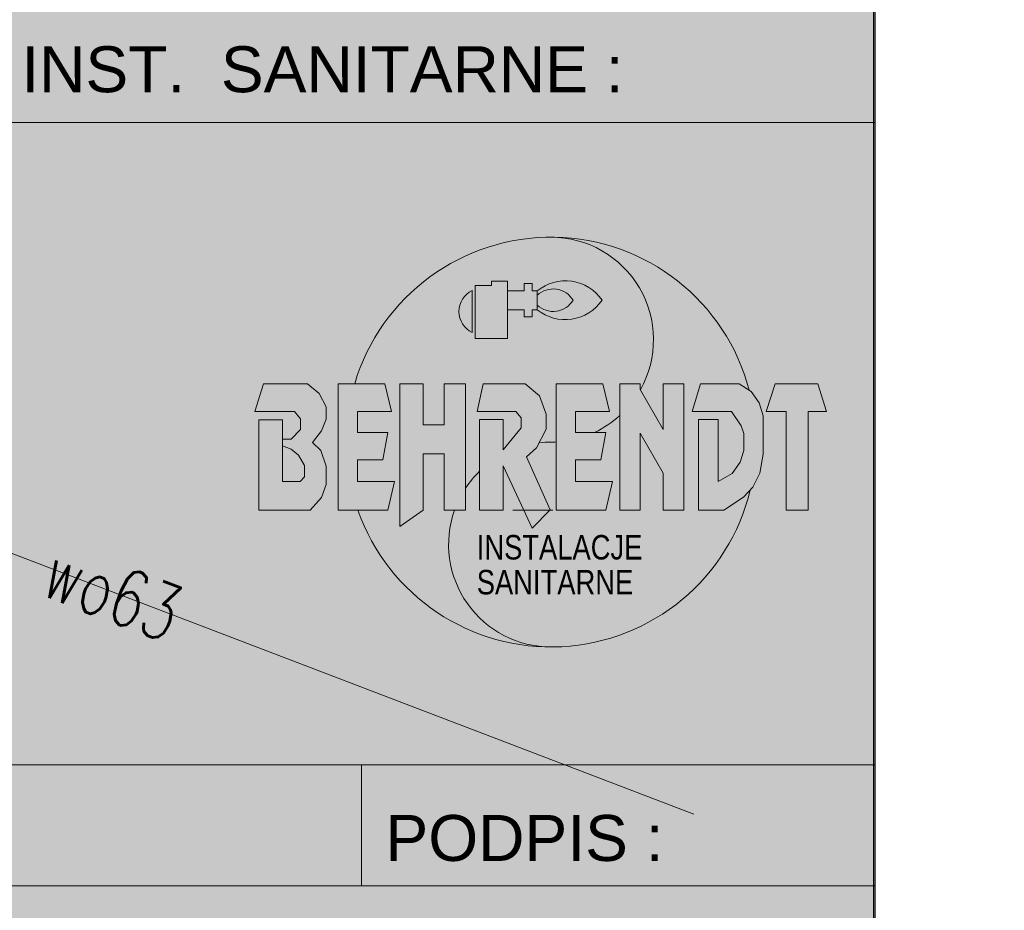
# Model space of a CAD drawing. Header units: metres. Extents: x 7454870 to 7460959, y 5886692 to 5887063.
# Tile 21 of 55: x 7457983 to 7457996, y 5886834 to 5886846. Entities that reach past the tile are written whole.
import ezdxf
from ezdxf import colors
from ezdxf.entities.mleader import LeaderData, LeaderLine
from ezdxf.enums import TextEntityAlignment as Align
from ezdxf.math import Vec2, Vec3

# ---------------------------------------------------------------- set-up
doc = ezdxf.new("R2010")
doc.units = ezdxf.units.M
doc.header["$MEASUREMENT"] = 0
doc.linetypes.add('3_SUWP', pattern=[0])
doc.layers.get('0').update_dxf_attribs({"color": 210, "linetype": 'CONTINUOUS', "lineweight": 100})
doc.layers.add('- kanalizacja deszczowa opis', color=111, linetype='CONTINUOUS')
doc.layers.add('^ ramka cienka', color=1, linetype='CONTINUOUS')
doc.layers.add('SUWP_E_T_0', color=5, linetype='CONTINUOUS', lineweight=0)
doc.layers.add('SUWP_L_0', color=5, linetype='3_SUWP', lineweight=18)
doc.styles.add('ARIAL', font='arial.ttf')
doc.styles.add('GENERATED_STYLE_3', font='arial.ttf')
doc.styles.get("Standard").update_dxf_attribs({"font": 'Simplex.SHX', "width": 0.75})

msp = doc.modelspace()

# ---------------------------------------------------------------- hatches: boundary and pattern name
at = {"lineweight": 5}
h = msp.add_hatch(color=8, dxfattribs=at)
h.dxf.hatch_style = 1
h.set_gradient(color1=(255, 255, 255), tint=1, name='CURVED')
h.paths.add_polyline_path([(7457965.926, 5886915.177), (7457994.726, 5886915.177), (7457994.726, 5886789.238), (7457965.926, 5886789.238)])

# ---------------------------------------------------------------- linework, layer by layer
at = {"color": 18, "linetype": 'Continuous', "lineweight": 13, "true_color": 0x000000}
for p, q in [((7457965.924, 5886844.692), (7457994.724, 5886844.692)), ((7457989.429, 5886842.538, 0), (7457989.429, 5886841.836, 0)), ((7457989.645, 5886842.538, 0), (7457989.429, 5886842.538, 0)), ((7457989.645, 5886842.593, 0), (7457989.645, 5886842.538, 0)), ((7457989.856, 5886842.593, 0), (7457989.645, 5886842.593, 0)), ((7457989.856, 5886842.593, 0), (7457989.856, 5886841.836, 0)), ((7457990.076, 5886842.561, 0), (7457990.181, 5886842.561, 0)), ((7457990.076, 5886842.561, 0), (7457990.076, 5886842.467, 0)), ((7457990.181, 5886842.561, 0), (7457990.181, 5886842.467, 0)), ((7457989.388, 5886842.47, 0), (7457989.388, 5886841.914, 0)), ((7457989.856, 5886842.467, 0), (7457990.076, 5886842.467, 0)), ((7457990.181, 5886842.467, 0), (7457990.249, 5886842.467, 0)), ((7457990.249, 5886842.216, 0), (7457990.249, 5886842.467, 0)), ((7457989.856, 5886842.216, 0), (7457990.076, 5886842.216, 0)), ((7457990.076, 5886842.216, 0), (7457990.076, 5886842.123, 0)), ((7457990.076, 5886842.123, 0), (7457990.181, 5886842.123, 0)), ((7457990.181, 5886842.216, 0), (7457990.249, 5886842.216, 0)), ((7457990.181, 5886842.216, 0), (7457990.181, 5886842.123, 0)), ((7457989.856, 5886841.836, 0), (7457989.429, 5886841.836, 0)), ((7457986.511, 5886840.868, 0), (7457986.624, 5886841.235, 0)), ((7457986.624, 5886841.235, 0), (7457987.209, 5886841.235, 0)), ((7457987.364, 5886841.109, 0), (7457987.209, 5886841.235, 0)), ((7457987.615, 5886841.235, 0), (7457987.615, 5886839.562, 0)), ((7457987.615, 5886841.235, 0), (7457988.232, 5886841.235, 0)), ((7457988.232, 5886841.235, 0), (7457988.321, 5886840.868, 0)), ((7457988.428, 5886841.235, 0), (7457988.737, 5886841.235, 0)), ((7457988.428, 5886841.235, 0), (7457988.428, 5886839.347, 0)), ((7457988.737, 5886841.235, 0), (7457988.737, 5886840.692, 0)), ((7457989.019, 5886841.235, 0), (7457989.299, 5886841.235, 0)), ((7457989.019, 5886841.235, 0), (7457989.019, 5886840.692, 0)), ((7457989.299, 5886841.235, 0), (7457989.299, 5886839.562, 0)), ((7457989.453, 5886840.868, 0), (7457989.533, 5886841.235, 0)), ((7457989.533, 5886841.235, 0), (7457990.089, 5886841.235, 0)), ((7457990.278, 5886841.077, 0), (7457990.089, 5886841.235, 0)), ((7457990.5, 5886841.235, 0), (7457990.5, 5886839.562, 0)), ((7457990.5, 5886841.235, 0), (7457991.116, 5886841.235, 0)), ((7457991.116, 5886841.235, 0), (7457991.206, 5886840.868, 0)), ((7457991.341, 5886839.562, 0), (7457991.341, 5886841.235, 0)), ((7457991.341, 5886841.235, 0), (7457991.613, 5886841.235, 0)), ((7457991.613, 5886841.16, 0), (7457991.613, 5886841.235, 0)), ((7457991.916, 5886841.235, 0), (7457991.916, 5886840.631, 0)), ((7457991.916, 5886841.235, 0), (7457992.188, 5886841.235, 0)), ((7457992.188, 5886841.235, 0), (7457992.188, 5886839.562, 0)), ((7457992.3, 5886840.868, 0), (7457992.411, 5886841.235, 0)), ((7457992.411, 5886841.235, 0), (7457992.924, 5886841.235, 0)), ((7457992.924, 5886841.235, 0), (7457993.083, 5886841.132, 0)), ((7457993.281, 5886840.868, 0), (7457993.397, 5886841.235, 0)), ((7457993.397, 5886841.235, 0), (7457993.963, 5886841.235, 0)), ((7457994.079, 5886840.868, 0), (7457993.963, 5886841.235, 0)), ((7457987.454, 5886840.932, 0), (7457987.364, 5886841.109, 0)), ((7457990.369, 5886840.835, 0), (7457990.278, 5886841.077, 0)), ((7457991.613, 5886841.16, 0), (7457991.916, 5886840.631, 0)), ((7457993.083, 5886841.132, 0), (7457993.186, 5886840.985, 0)), ((7457987.454, 5886840.769, 0), (7457987.454, 5886840.932, 0)), ((7457993.186, 5886840.985, 0), (7457993.241, 5886840.81, 0)), ((7457986.511, 5886840.868, 0), (7457987.034, 5886840.868, 0)), ((7457987.034, 5886840.868, 0), (7457987.116, 5886840.772, 0)), ((7457987.869, 5886840.593, 0), (7457987.869, 5886840.868, 0)), ((7457987.869, 5886840.868, 0), (7457988.321, 5886840.868, 0)), ((7457989.453, 5886840.868, 0), (7457989.965, 5886840.868, 0)), ((7457989.965, 5886840.868, 0), (7457990.037, 5886840.785, 0)), ((7457990.369, 5886840.835, 0), (7457990.369, 5886840.635, 0)), ((7457990.754, 5886840.593, 0), (7457990.754, 5886840.868, 0)), ((7457990.754, 5886840.868, 0), (7457991.206, 5886840.868, 0)), ((7457992.3, 5886840.868, 0), (7457992.821, 5886840.868, 0)), ((7457992.821, 5886840.868, 0), (7457992.948, 5886840.679, 0)), ((7457993.241, 5886840.81, 0), (7457993.241, 5886840.303, 0)), ((7457993.281, 5886840.868, 0), (7457993.544, 5886840.868, 0)), ((7457993.544, 5886839.562, 0), (7457993.544, 5886840.868, 0)), ((7457993.838, 5886839.562, 0), (7457993.838, 5886840.868, 0)), ((7457993.838, 5886840.868, 0), (7457994.079, 5886840.868, 0)), ((7457986.565, 5886840.759, 0), (7457986.876, 5886840.759, 0)), ((7457986.565, 5886839.562, 0), (7457986.565, 5886840.759, 0)), ((7457986.876, 5886839.944, 0), (7457986.876, 5886840.759, 0)), ((7457987.116, 5886840.772, 0), (7457987.116, 5886840.632, 0)), ((7457987.391, 5886840.613, 0), (7457987.454, 5886840.769, 0)), ((7457988.737, 5886840.692, 0), (7457989.019, 5886840.692, 0)), ((7457989.486, 5886840.764, 0), (7457989.796, 5886840.764, 0)), ((7457989.486, 5886839.562, 0), (7457989.486, 5886840.764, 0)), ((7457989.796, 5886840.362, 0), (7457989.796, 5886840.764, 0)), ((7457990.037, 5886840.785, 0), (7457990.037, 5886840.653, 0)), ((7457992.385, 5886840.764, 0), (7457992.645, 5886840.764, 0)), ((7457992.385, 5886840.764, 0), (7457992.385, 5886839.562, 0)), ((7457992.645, 5886839.944, 0), (7457992.645, 5886840.764, 0)), ((7457992.948, 5886840.679, 0), (7457992.983, 5886840.579, 0)), ((7457987.116, 5886840.632, 0), (7457986.99, 5886840.501, 0)), ((7457987.273, 5886840.458, 0), (7457987.391, 5886840.613, 0)), ((7457987.869, 5886840.593, 0), (7457988.272, 5886840.593, 0)), ((7457988.206, 5886840.227, 0), (7457988.272, 5886840.593, 0)), ((7457990.037, 5886840.653, 0), (7457989.796, 5886840.362, 0)), ((7457990.369, 5886840.635, 0), (7457990.241, 5886840.388, 0)), ((7457990.754, 5886840.593, 0), (7457991.156, 5886840.593, 0)), ((7457991.091, 5886840.227, 0), (7457991.156, 5886840.593, 0)), ((7457991.613, 5886840.582, 0), (7457991.916, 5886840.053, 0)), ((7457991.613, 5886839.562, 0), (7457991.613, 5886840.582, 0)), ((7457992.983, 5886840.579, 0), (7457992.983, 5886840.353, 0)), ((7457986.99, 5886840.501, 0), (7457986.876, 5886840.501, 0)), ((7457986.991, 5886840.372, 0), (7457986.876, 5886840.416, 0)), ((7457987.384, 5886840.352, 0), (7457987.273, 5886840.458, 0)), ((7457987.089, 5886840.29, 0), (7457986.991, 5886840.372, 0)), ((7457987.169, 5886840.153, 0), (7457987.089, 5886840.29, 0)), ((7457987.454, 5886840.147, 0), (7457987.384, 5886840.352, 0)), ((7457988.737, 5886840.31, 0), (7457988.737, 5886839.562, 0)), ((7457988.737, 5886840.31, 0), (7457989.019, 5886840.31, 0)), ((7457989.019, 5886840.31, 0), (7457989.019, 5886839.562, 0)), ((7457990.241, 5886840.388, 0), (7457990.106, 5886840.267, 0)), ((7457990.422, 5886839.569, 0), (7457990.106, 5886840.267, 0)), ((7457992.983, 5886840.353, 0), (7457992.937, 5886840.197, 0)), ((7457993.241, 5886840.303, 0), (7457993.196, 5886840.053, 0)), ((7457987.169, 5886840.006, 0), (7457987.169, 5886840.153, 0)), ((7457987.454, 5886839.903, 0), (7457987.454, 5886840.147, 0)), ((7457987.869, 5886839.944, 0), (7457987.869, 5886840.227, 0)), ((7457987.869, 5886840.227, 0), (7457988.206, 5886840.227, 0)), ((7457990.184, 5886839.323, 0), (7457989.796, 5886840.149, 0)), ((7457989.796, 5886839.562, 0), (7457989.796, 5886840.149, 0)), ((7457990.754, 5886839.944, 0), (7457990.754, 5886840.227, 0)), ((7457990.754, 5886840.227, 0), (7457991.091, 5886840.227, 0)), ((7457992.937, 5886840.197, 0), (7457992.829, 5886840.048, 0)), ((7457987.109, 5886839.944, 0), (7457987.169, 5886840.006, 0)), ((7457991.916, 5886840.053, 0), (7457991.916, 5886839.562, 0)), ((7457992.829, 5886840.048, 0), (7457992.645, 5886839.944, 0)), ((7457993.196, 5886840.053, 0), (7457993.103, 5886839.868, 0)), ((7457986.876, 5886839.944, 0), (7457987.109, 5886839.944, 0)), ((7457987.392, 5886839.732, 0), (7457987.454, 5886839.903, 0)), ((7457987.869, 5886839.944, 0), (7457988.361, 5886839.944, 0)), ((7457988.27, 5886839.562, 0), (7457988.361, 5886839.944, 0)), ((7457990.754, 5886839.944, 0), (7457991.245, 5886839.944, 0)), ((7457991.155, 5886839.562, 0), (7457991.245, 5886839.944, 0)), ((7457993.103, 5886839.868, 0), (7457992.981, 5886839.735, 0)), ((7457987.242, 5886839.562, 0), (7457987.392, 5886839.732, 0)), ((7457992.981, 5886839.735, 0), (7457992.721, 5886839.562, 0)), ((7457986.565, 5886839.562, 0), (7457987.242, 5886839.562, 0)), ((7457987.615, 5886839.562, 0), (7457988.27, 5886839.562, 0)), ((7457988.428, 5886839.347, 0), (7457988.737, 5886839.562, 0)), ((7457989.019, 5886839.562, 0), (7457989.299, 5886839.562, 0)), ((7457989.486, 5886839.562, 0), (7457989.796, 5886839.562, 0)), ((7457989.926, 5886839.562, 0), (7457990.455, 5886839.562, 0)), ((7457990.422, 5886839.569, 0), (7457990.184, 5886839.323, 0)), ((7457990.5, 5886839.562, 0), (7457991.155, 5886839.562, 0)), ((7457991.341, 5886839.562, 0), (7457991.613, 5886839.562, 0)), ((7457991.916, 5886839.562, 0), (7457992.188, 5886839.562, 0)), ((7457992.385, 5886839.562, 0), (7457992.721, 5886839.562, 0)), ((7457993.544, 5886839.562, 0), (7457993.838, 5886839.562, 0)), ((7457965.924, 5886836.192), (7457994.724, 5886836.192)), ((7457987.924, 5886836.192), (7457987.924, 5886834.592)), ((7457965.924, 5886834.592), (7457994.724, 5886834.592))]:
    msp.add_line(p, q, dxfattribs=at)
at = {"color": 18, "linetype": 'Continuous', "lineweight": 13, "true_color": 0x000000, "flags": 128}
msp.add_lwpolyline([(7457965.924, 5886914.562), (7457994.724, 5886914.562), (7457994.724, 5886791.584), (7457965.924, 5886791.584)], close=True, dxfattribs=at)
at = {"color": 18, "linetype": 'Continuous', "lineweight": 13, "true_color": 0x000000}
for centre, radius, start, end in [((7457990.432, 5886840.464, 0), 2.712, 14.6371, 163.4757), ((7457990.432, 5886841.82, 0), 1.356, 330.7366, 90), ((7457990.621, 5886842.011, 0), 0.588, 34.1689, 129.1598), ((7457990.461, 5886842.185, 0), 0.306, 30.8308, 133.5691), ((7457989.521, 5886842.192, 0), 0.308, 115.5936, 244.4064), ((7457990.461, 5886842.499, 0), 0.306, 226.4309, 329.1692), ((7457990.621, 5886842.672, 0), 0.588, 230.8402, 325.8311), ((7457990.432, 5886841.82, 0), 1.356, 295.1752, 312.1215), ((7457990.432, 5886839.108, 0), 1.356, 90, 96.5876), ((7457990.432, 5886841.82, 0), 1.356, 270, 272.8945), ((7457990.432, 5886839.108, 0), 1.356, 134.1931, 146.6539), ((7457990.432, 5886840.464, 0), 2.712, 199.4239, 346.5123), ((7457990.432, 5886839.108, 0), 1.356, 160.4341, 270)]:
    msp.add_arc(centre, radius, start, end, dxfattribs=at)
at = {"layer": '^ ramka cienka', "color": 215}
msp.add_line((7457994.704, 5886789.339), (7457994.704, 5886931.339), dxfattribs=at)
at = {"layer": 'SUWP_L_0', "linetype": '3_SUWP'}
msp.add_line((7457979.195, 5886840.557), (7457992.322, 5886835.538), dxfattribs=at)

# ---------------------------------------------------------------- texts
at = {"color": 18, "linetype": 'Continuous', "lineweight": 13, "true_color": 0x000000, "style": 'ARIAL', "width": 0.8}
for s, p in [('INSTALACJE', (7457989.448, 5886838.91, 0)), ('SANITARNE', (7457989.448, 5886838.448, 0))]:
    msp.add_text(s, height=0.324, dxfattribs=at).set_placement(p)
at = {"color": 18, "linetype": 'Continuous', "lineweight": 13, "true_color": 0x000000, "char_height": 0.608, "attachment_point": 4, "style": 'GENERATED_STYLE_3'}
for s, insert in [('\\A1;JEDNOSTKA PROJEKTOWA BRANŻOWA - INST.  SANITARNE :', (7457966.243, 5886845.394)), ('\\A1;{\\pql;\\fArial|b0|i0|c238|p38;PODPIS :}', (7457988.24, 5886835.22))]:
    msp.add_mtext(s, dxfattribs=dict(at, insert=insert))
at = {"layer": 'SUWP_E_T_0', "lineweight": 9, "width": 0.7}
msp.add_text('wo63', height=0.75, rotation=339.0773, dxfattribs=at).set_placement((7457983.777, 5886838.805), align=Align.MIDDLE_LEFT)

# ---------------------------------------------------------------- leaders
at = {"layer": '- kanalizacja deszczowa opis', "ltscale": 150}
ml = msp.add_multileader_mtext('Standard', dxfattribs=at)
ml.set_content('{\\W0.6;Wyjście KD z budynku przez ścianę pod oknem przy posadzce. \\PNa zewnątrz w bruździe ściennej [uwzględnić naprawę izolacji]\\PT. 155,30', color=256, style='ARIAL')
ml.set_leader_properties(color=256)
ml.build(insert=Vec2(0, 0))
ml.multileader.update_dxf_attribs({"has_text_frame": 1, "text_top_attachment_type": 0, "text_bottom_attachment_type": 0, "arrow_head_size": 1})
ctx = ml.context
ctx.base_point, ctx.char_height, ctx.arrow_head_size, ctx.landing_gap_size, ctx.plane_origin = Vec3(7457926.829, 5886850.346), 1, 1, 0.5, Vec3(7457969.166, 5886748.282, 0)
ctx.attachment_type = 2
notes = []
notes.append((ctx, [(0, (1, 1, 0), (7457926.329, 5886850.346), (1, 0), 0.5, [(0, [(7457920.807, 5886842.988)], 256, [])])]))
ctx.mtext.insert, ctx.mtext.width, ctx.mtext.flow_direction = Vec3(7457927.329, 5886850.945), 3031.88318, 5
for ctx, leaders in notes:
    for number, flags, end, landing, length, lines in leaders:
        leader = LeaderData()
        leader.index, (leader.has_last_leader_line, leader.has_dogleg_vector, leader.attachment_direction) = number, flags
        leader.last_leader_point, leader.dogleg_vector, leader.dogleg_length = Vec3(end), Vec3(landing), length
        for number, points, colour, breaks in lines:
            line = LeaderLine()
            line.index, line.vertices, line.color, line.breaks = number, Vec3.list(points), colors.encode_raw_color(colour), breaks
            leader.lines.append(line)
        ctx.leaders.append(leader)

doc.saveas('drawing.dxf')
